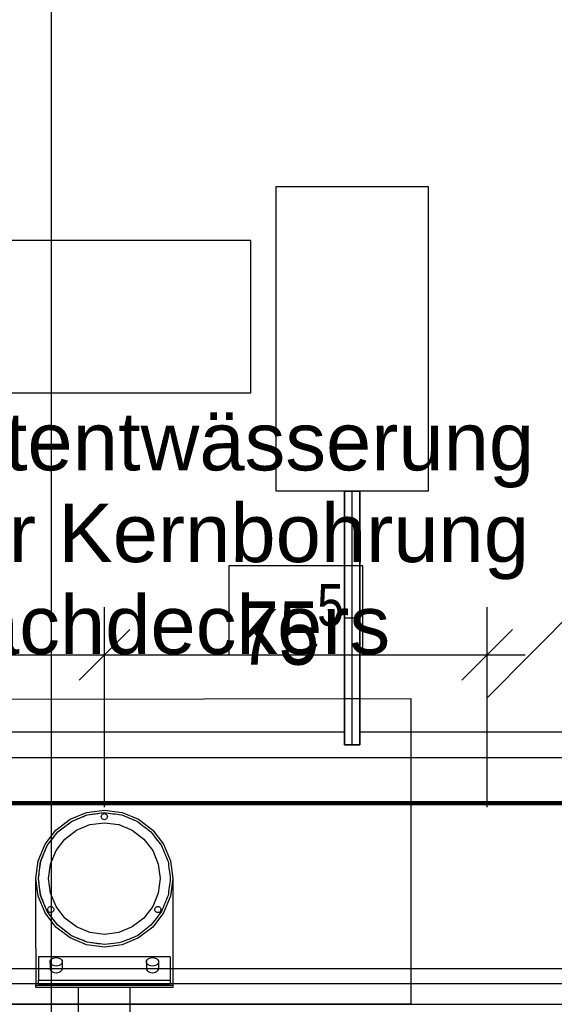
# Model space of a CAD drawing. Header units: metres. Extents: x -2 to 57.6, y -0.5 to 41.5.
# Tile 7 of 41: x 15.4 to 17.5, y 14 to 17.8. Entities that reach past the tile are written whole.
import ezdxf
from ezdxf.enums import TextEntityAlignment as Align

# ---------------------------------------------------------------- set-up
doc = ezdxf.new("R2010")
doc.units = ezdxf.units.M
doc.layers.add('ITB_ELT_Blitzschutz', color=5, linetype='Continuous')
doc.layers.add('ITB_XXX_xRef', color=251, linetype='Continuous')
doc.styles.add('ARIAL', font='txt', dxfattribs={"height": 0.2})
doc.styles.add('ARIAL NARROW', font='txt', dxfattribs={"height": 0.2})

# ---------------------------------------------------------------- blocks, each defined once
blk = doc.blocks.new('ITB_1003-ID-102-8-535-128')
at = {"layer": 'ITB_XXX_xRef', "lineweight": 25}
for p, q in [((212.7242, 163.6022), (219.3238, 170.2563)), ((211.0055, 166.8075), (211.0055, 157.2264)), ((211.8933, 165.6184), (212.4933, 165.6184)), ((211.8933, 164.4184), (211.8933, 165.6184)), ((212.4933, 165.6184), (212.4933, 164.4184)), ((211.7931, 165.4056), (210.5931, 165.4056)), ((211.7931, 164.8056), (211.7931, 165.4056)), ((210.5931, 164.8056), (211.7931, 164.8056)), ((211.7067, 164.1235), (211.7067, 163.7735)), ((211.2164, 163.1735), (211.2164, 163.961)), ((212.725, 163.1735), (212.725, 163.961)), ((211.3164, 163.8735), (211.1164, 163.6735)), ((212.625, 163.6735), (212.825, 163.8735)), ((210.0158, 163.7735), (211.2164, 163.7735)), ((212.725, 163.7735), (212.875, 163.7735)), ((212.4242, 163.6015), (212.4251, 162.3963)), ((222.8215, 163.4684), (209.5233, 163.4684)), ((209.5233, 163.3684), (222.8215, 163.3684)), ((211.0807, 163.1255), (211.1458, 163.1524)), ((211.1458, 163.1524), (211.2157, 163.1616)), ((211.1484, 163.1428), (211.2157, 163.1516)), ((211.1806, 163.147), (211.1913, 163.1484)), ((211.1913, 163.1484), (211.2036, 163.15)), ((211.2036, 163.15), (211.2159, 163.1516)), ((211.2157, 163.1616), (211.2856, 163.1524)), ((211.2157, 163.1516), (211.2158, 163.1516)), ((211.2159, 163.1516), (211.2243, 163.1505)), ((211.2243, 163.1505), (211.2327, 163.1494)), ((211.2327, 163.1494), (211.2411, 163.1483)), ((211.2411, 163.1483), (211.2495, 163.1472)), ((211.2856, 163.1524), (211.3507, 163.1255)), ((211.0248, 163.0826), (211.0807, 163.1255)), ((211.0318, 163.0755), (211.0857, 163.1168)), ((211.0724, 163.1065), (211.0791, 163.1116)), ((211.0791, 163.1116), (211.0859, 163.1168)), ((211.0857, 163.1168), (211.1484, 163.1428)), ((211.0859, 163.1168), (211.0937, 163.1201)), ((211.0937, 163.1201), (211.1016, 163.1233)), ((211.1016, 163.1233), (211.1094, 163.1265)), ((211.1094, 163.1265), (211.1172, 163.1298)), ((211.1172, 163.1298), (211.1251, 163.133)), ((211.1251, 163.133), (211.1329, 163.1363)), ((211.1329, 163.1363), (211.1407, 163.1395)), ((211.1407, 163.1395), (211.1486, 163.1428)), ((211.1486, 163.1428), (211.1593, 163.1442)), ((211.1589, 163.1041), (211.2159, 163.1116)), ((211.1593, 163.1442), (211.1699, 163.1456)), ((211.1699, 163.1456), (211.1806, 163.147)), ((211.2037, 163.1356), (211.2041, 163.1387)), ((211.2041, 163.1325), (211.2037, 163.1356)), ((211.2041, 163.1387), (211.2053, 163.1416)), ((211.2053, 163.1296), (211.2041, 163.1325)), ((211.2053, 163.1416), (211.2072, 163.1441)), ((211.2072, 163.1272), (211.2053, 163.1296)), ((211.2072, 163.1441), (211.2097, 163.146)), ((211.2097, 163.1253), (211.2072, 163.1272)), ((211.2097, 163.146), (211.2126, 163.1472)), ((211.2126, 163.1241), (211.2097, 163.1253)), ((211.2126, 163.1472), (211.2157, 163.1476)), ((211.2157, 163.1236), (211.2126, 163.1241)), ((211.2157, 163.1476), (211.2188, 163.1472)), ((211.2188, 163.1241), (211.2157, 163.1236)), ((211.2159, 163.1116), (211.2728, 163.1041)), ((211.2188, 163.1472), (211.2217, 163.146)), ((211.2217, 163.1253), (211.2188, 163.1241)), ((211.2217, 163.146), (211.2242, 163.1441)), ((211.2242, 163.1272), (211.2217, 163.1253)), ((211.2242, 163.1441), (211.2261, 163.1416)), ((211.2261, 163.1296), (211.2242, 163.1272)), ((211.2261, 163.1416), (211.2273, 163.1387)), ((211.2273, 163.1325), (211.2261, 163.1296)), ((211.2273, 163.1387), (211.2277, 163.1356)), ((211.2277, 163.1356), (211.2273, 163.1325)), ((211.2495, 163.1472), (211.2579, 163.1461)), ((211.2579, 163.1461), (211.2663, 163.145)), ((211.2663, 163.145), (211.2748, 163.1439)), ((211.2748, 163.1439), (211.2832, 163.1428)), ((211.2832, 163.1428), (211.291, 163.1395)), ((211.291, 163.1395), (211.2988, 163.1363)), ((211.2988, 163.1363), (211.3067, 163.133)), ((211.3067, 163.133), (211.3145, 163.1298)), ((211.3145, 163.1298), (211.3224, 163.1265)), ((211.3224, 163.1265), (211.3302, 163.1233)), ((211.3302, 163.1233), (211.338, 163.1201)), ((211.338, 163.1201), (211.3459, 163.1168)), ((211.3459, 163.1168), (211.3526, 163.1116)), ((211.3507, 163.1255), (211.4066, 163.0826)), ((211.3526, 163.1116), (211.3593, 163.1065)), ((210.9819, 163.0266), (211.0248, 163.0826)), ((210.9905, 163.0216), (211.0318, 163.0755)), ((211.0269, 163.0688), (211.032, 163.0755)), ((211.032, 163.0755), (211.0388, 163.0807)), ((211.0388, 163.0807), (211.0455, 163.0858)), ((211.0455, 163.0858), (211.0522, 163.091)), ((211.0522, 163.091), (211.059, 163.0961)), ((211.059, 163.0961), (211.0657, 163.1013)), ((211.0603, 163.0472), (211.1059, 163.0822)), ((211.0657, 163.1013), (211.0724, 163.1065)), ((211.1059, 163.0822), (211.1589, 163.1041)), ((211.2728, 163.1041), (211.3259, 163.0822)), ((211.3259, 163.0822), (211.3714, 163.0472)), ((211.3593, 163.1065), (211.3661, 163.1013)), ((211.3661, 163.1013), (211.3728, 163.0961)), ((211.3728, 163.0961), (211.3795, 163.091)), ((211.3795, 163.091), (211.3863, 163.0858)), ((211.3863, 163.0858), (211.393, 163.0807)), ((211.393, 163.0807), (211.3997, 163.0755)), ((211.3997, 163.0755), (211.4049, 163.0688)), ((211.4066, 163.0826), (211.4495, 163.0266)), ((210.9959, 163.0284), (211.001, 163.0351)), ((211.001, 163.0351), (211.0062, 163.0418)), ((211.0062, 163.0418), (211.0114, 163.0486)), ((211.0114, 163.0486), (211.0165, 163.0553)), ((211.0165, 163.0553), (211.0217, 163.062)), ((211.0217, 163.062), (211.0269, 163.0688)), ((211.0254, 163.0016), (211.0603, 163.0472)), ((211.3714, 163.0472), (211.4064, 163.0016)), ((211.4049, 163.0688), (211.4101, 163.062)), ((211.4101, 163.062), (211.4152, 163.0553)), ((211.4152, 163.0553), (211.4204, 163.0486)), ((211.4204, 163.0486), (211.4256, 163.0418)), ((211.4256, 163.0418), (211.4307, 163.0351)), ((211.4307, 163.0351), (211.4359, 163.0284)), ((210.9549, 162.9615), (210.9819, 163.0266)), ((210.9645, 162.9589), (210.9905, 163.0216)), ((210.9777, 162.9903), (210.981, 162.9981)), ((210.981, 162.9981), (210.9842, 163.006)), ((210.9842, 163.006), (210.9875, 163.0138)), ((210.9875, 163.0138), (210.9907, 163.0216)), ((210.9907, 163.0216), (210.9959, 163.0284)), ((211.0034, 162.9486), (211.0254, 163.0016)), ((211.4064, 163.0016), (211.4284, 162.9486)), ((211.4359, 163.0284), (211.441, 163.0216)), ((211.441, 163.0216), (211.4443, 163.0138)), ((211.4443, 163.0138), (211.4475, 163.006)), ((211.4475, 163.006), (211.4508, 162.9981)), ((211.4495, 163.0266), (211.4765, 162.9615)), ((211.4508, 162.9981), (211.454, 162.9903)), ((210.9457, 162.8916), (210.9549, 162.9615)), ((210.9557, 162.8916), (210.9645, 162.9589)), ((210.9636, 162.9505), (210.9647, 162.9589)), ((210.9647, 162.9589), (210.968, 162.9668)), ((210.968, 162.9668), (210.9712, 162.9746)), ((210.9712, 162.9746), (210.9745, 162.9825)), ((210.9745, 162.9825), (210.9777, 162.9903)), ((211.454, 162.9903), (211.4573, 162.9825)), ((211.4573, 162.9825), (211.4605, 162.9746)), ((211.4605, 162.9746), (211.4638, 162.9668)), ((211.4638, 162.9668), (211.467, 162.9589)), ((211.467, 162.9589), (211.4681, 162.9505)), ((211.4765, 162.9615), (211.4857, 162.8916)), ((210.9581, 162.9085), (210.9592, 162.9169)), ((210.9592, 162.9169), (210.9603, 162.9253)), ((210.9603, 162.9253), (210.9614, 162.9337)), ((210.9614, 162.9337), (210.9625, 162.9421)), ((210.9625, 162.9421), (210.9636, 162.9505)), ((210.9959, 162.8916), (211.0034, 162.9486)), ((211.4284, 162.9486), (211.4359, 162.8916)), ((211.4681, 162.9505), (211.4692, 162.9421)), ((211.4692, 162.9421), (211.4703, 162.9337)), ((211.4703, 162.9337), (211.4714, 162.9253)), ((211.4714, 162.9253), (211.4726, 162.9169)), ((211.4726, 162.9169), (211.4737, 162.9085)), ((210.9549, 162.8218), (210.9457, 162.8916)), ((210.9457, 162.6166), (210.9457, 162.8916)), ((210.9645, 162.8243), (210.9557, 162.8916)), ((210.9559, 162.8916), (210.957, 162.9001)), ((210.957, 162.8832), (210.9559, 162.8916)), ((210.957, 162.9001), (210.9581, 162.9085)), ((210.9581, 162.8748), (210.957, 162.8832)), ((211.0034, 162.8347), (210.9959, 162.8916)), ((211.4359, 162.8916), (211.4284, 162.8347)), ((211.4737, 162.9085), (211.4748, 162.9001)), ((211.4748, 162.8832), (211.4737, 162.8748)), ((211.4748, 162.9001), (211.4759, 162.8916)), ((211.4759, 162.8916), (211.4748, 162.8832)), ((211.4857, 162.8916), (211.4765, 162.8218)), ((211.4857, 162.8916), (211.4857, 162.6166)), ((210.9592, 162.8664), (210.9581, 162.8748)), ((210.9603, 162.858), (210.9592, 162.8664)), ((210.9614, 162.8496), (210.9603, 162.858)), ((210.9625, 162.8412), (210.9614, 162.8496)), ((210.9636, 162.8328), (210.9625, 162.8412)), ((211.4692, 162.8412), (211.4681, 162.8328)), ((211.4703, 162.8496), (211.4692, 162.8412)), ((211.4714, 162.858), (211.4703, 162.8496)), ((211.4726, 162.8664), (211.4714, 162.858)), ((211.4737, 162.8748), (211.4726, 162.8664)), ((210.9819, 162.7566), (210.9549, 162.8218)), ((210.9647, 162.8243), (210.9636, 162.8328)), ((210.9905, 162.7616), (210.9645, 162.8243)), ((210.968, 162.8165), (210.9647, 162.8243)), ((210.9712, 162.8087), (210.968, 162.8165)), ((210.9745, 162.8008), (210.9712, 162.8087)), ((210.9777, 162.793), (210.9745, 162.8008)), ((211.0254, 162.7816), (211.0034, 162.8347)), ((211.4284, 162.8347), (211.4064, 162.7816)), ((211.4765, 162.8218), (211.4495, 162.7566)), ((211.4573, 162.8008), (211.454, 162.793)), ((211.4605, 162.8087), (211.4573, 162.8008)), ((211.4638, 162.8165), (211.4605, 162.8087)), ((211.467, 162.8243), (211.4638, 162.8165)), ((211.4681, 162.8328), (211.467, 162.8243)), ((210.981, 162.7852), (210.9777, 162.793)), ((210.9842, 162.7773), (210.981, 162.7852)), ((210.9875, 162.7695), (210.9842, 162.7773)), ((210.9907, 162.7616), (210.9875, 162.7695)), ((211.0318, 162.7078), (210.9905, 162.7616)), ((210.9959, 162.7549), (210.9907, 162.7616)), ((210.9924, 162.7696), (210.9928, 162.7727)), ((210.9928, 162.7665), (210.9924, 162.7696)), ((210.9928, 162.7727), (210.994, 162.7756)), ((210.994, 162.7636), (210.9928, 162.7665)), ((210.994, 162.7756), (210.9959, 162.7781)), ((210.9959, 162.7612), (210.994, 162.7636)), ((210.9959, 162.7781), (210.9984, 162.78)), ((210.9984, 162.7593), (210.9959, 162.7612)), ((210.9984, 162.78), (211.0013, 162.7812)), ((211.0013, 162.7812), (211.0044, 162.7816)), ((211.0044, 162.7816), (211.0075, 162.7812)), ((211.0075, 162.7812), (211.0104, 162.78)), ((211.0104, 162.78), (211.0129, 162.7781)), ((211.0129, 162.7612), (211.0104, 162.7593)), ((211.0129, 162.7781), (211.0148, 162.7756)), ((211.0148, 162.7636), (211.0129, 162.7612)), ((211.0148, 162.7756), (211.016, 162.7727)), ((211.016, 162.7665), (211.0148, 162.7636)), ((211.016, 162.7727), (211.0164, 162.7696)), ((211.0164, 162.7696), (211.016, 162.7665)), ((211.0603, 162.7361), (211.0254, 162.7816)), ((211.4064, 162.7816), (211.3714, 162.7361)), ((211.415, 162.7696), (211.4154, 162.7727)), ((211.4154, 162.7665), (211.415, 162.7696)), ((211.4154, 162.7727), (211.4166, 162.7756)), ((211.4166, 162.7636), (211.4154, 162.7665)), ((211.4166, 162.7756), (211.4185, 162.7781)), ((211.4185, 162.7612), (211.4166, 162.7636)), ((211.4185, 162.7781), (211.421, 162.78)), ((211.421, 162.7593), (211.4185, 162.7612)), ((211.421, 162.78), (211.4239, 162.7812)), ((211.4239, 162.7812), (211.427, 162.7816)), ((211.427, 162.7816), (211.4301, 162.7812)), ((211.4301, 162.7812), (211.433, 162.78)), ((211.433, 162.78), (211.4355, 162.7781)), ((211.4355, 162.7612), (211.433, 162.7593)), ((211.4355, 162.7781), (211.4374, 162.7756)), ((211.4374, 162.7636), (211.4355, 162.7612)), ((211.441, 162.7616), (211.4359, 162.7549)), ((211.4374, 162.7756), (211.4386, 162.7727)), ((211.4386, 162.7665), (211.4374, 162.7636)), ((211.4386, 162.7727), (211.439, 162.7696)), ((211.439, 162.7696), (211.4386, 162.7665)), ((211.4443, 162.7695), (211.441, 162.7616)), ((211.4475, 162.7773), (211.4443, 162.7695)), ((211.4508, 162.7852), (211.4475, 162.7773)), ((211.454, 162.793), (211.4508, 162.7852)), ((211.0248, 162.7007), (210.9819, 162.7566)), ((211.001, 162.7482), (210.9959, 162.7549)), ((211.0013, 162.7581), (210.9984, 162.7593)), ((211.0062, 162.7414), (211.001, 162.7482)), ((211.0044, 162.7576), (211.0013, 162.7581)), ((211.0075, 162.7581), (211.0044, 162.7576)), ((211.0114, 162.7347), (211.0062, 162.7414)), ((211.0104, 162.7593), (211.0075, 162.7581)), ((211.0165, 162.728), (211.0114, 162.7347)), ((211.0217, 162.7213), (211.0165, 162.728)), ((211.0269, 162.7145), (211.0217, 162.7213)), ((211.1059, 162.7011), (211.0603, 162.7361)), ((211.3714, 162.7361), (211.3259, 162.7011)), ((211.4101, 162.7213), (211.4049, 162.7145)), ((211.4495, 162.7566), (211.4066, 162.7007)), ((211.4152, 162.728), (211.4101, 162.7213)), ((211.4204, 162.7347), (211.4152, 162.728)), ((211.4256, 162.7414), (211.4204, 162.7347)), ((211.4239, 162.7581), (211.421, 162.7593)), ((211.427, 162.7576), (211.4239, 162.7581)), ((211.4307, 162.7482), (211.4256, 162.7414)), ((211.4301, 162.7581), (211.427, 162.7576)), ((211.433, 162.7593), (211.4301, 162.7581)), ((211.4359, 162.7549), (211.4307, 162.7482)), ((211.0807, 162.6578), (211.0248, 162.7007)), ((211.032, 162.7078), (211.0269, 162.7145)), ((211.0857, 162.6665), (211.0318, 162.7078)), ((211.0388, 162.7026), (211.032, 162.7078)), ((211.0455, 162.6975), (211.0388, 162.7026)), ((211.0522, 162.6923), (211.0455, 162.6975)), ((211.059, 162.6871), (211.0522, 162.6923)), ((211.0657, 162.682), (211.059, 162.6871)), ((211.1589, 162.6791), (211.1059, 162.7011)), ((211.3259, 162.7011), (211.2728, 162.6791)), ((211.4066, 162.7007), (211.3507, 162.6578)), ((211.3728, 162.6871), (211.3661, 162.682)), ((211.3795, 162.6923), (211.3728, 162.6871)), ((211.3863, 162.6975), (211.3795, 162.6923)), ((211.393, 162.7026), (211.3863, 162.6975)), ((211.3997, 162.7078), (211.393, 162.7026)), ((211.4049, 162.7145), (211.3997, 162.7078)), ((211.0724, 162.6768), (211.0657, 162.682)), ((211.0791, 162.6716), (211.0724, 162.6768)), ((211.0859, 162.6665), (211.0791, 162.6716)), ((211.1458, 162.6308), (211.0807, 162.6578)), ((211.1484, 162.6405), (211.0857, 162.6665)), ((211.0937, 162.6632), (211.0859, 162.6665)), ((211.1016, 162.66), (211.0937, 162.6632)), ((211.1094, 162.6567), (211.1016, 162.66)), ((211.1172, 162.6535), (211.1094, 162.6567)), ((211.1251, 162.6502), (211.1172, 162.6535)), ((211.1329, 162.647), (211.1251, 162.6502)), ((211.1407, 162.6437), (211.1329, 162.647)), ((211.1486, 162.6405), (211.1407, 162.6437)), ((211.2159, 162.6716), (211.1589, 162.6791)), ((211.2728, 162.6791), (211.2159, 162.6716)), ((211.291, 162.6437), (211.2832, 162.6405)), ((211.3507, 162.6578), (211.2856, 162.6308)), ((211.2988, 162.647), (211.291, 162.6437)), ((211.3067, 162.6502), (211.2988, 162.647)), ((211.3145, 162.6535), (211.3067, 162.6502)), ((211.3224, 162.6567), (211.3145, 162.6535)), ((211.3302, 162.66), (211.3224, 162.6567)), ((211.338, 162.6632), (211.3302, 162.66)), ((211.3459, 162.6665), (211.338, 162.6632)), ((211.3526, 162.6716), (211.3459, 162.6665)), ((211.3593, 162.6768), (211.3526, 162.6716)), ((211.3661, 162.682), (211.3593, 162.6768)), ((210.9457, 162.6166), (210.9457, 162.4716)), ((211.2157, 162.6216), (211.1458, 162.6308)), ((211.2157, 162.6316), (211.1484, 162.6405)), ((211.157, 162.6394), (211.1486, 162.6405)), ((211.1654, 162.6383), (211.157, 162.6394)), ((211.1738, 162.6372), (211.1654, 162.6383)), ((211.1822, 162.6361), (211.1738, 162.6372)), ((211.1906, 162.635), (211.1822, 162.6361)), ((211.1991, 162.6339), (211.1906, 162.635)), ((211.2075, 162.6327), (211.1991, 162.6339)), ((211.2159, 162.6316), (211.2075, 162.6327)), ((211.2158, 162.6317), (211.2157, 162.6316)), ((211.2856, 162.6308), (211.2157, 162.6216)), ((211.2282, 162.6333), (211.2159, 162.6316)), ((211.2405, 162.6349), (211.2282, 162.6333)), ((211.2512, 162.6363), (211.2405, 162.6349)), ((211.2618, 162.6377), (211.2512, 162.6363)), ((211.2725, 162.6391), (211.2618, 162.6377)), ((211.2832, 162.6405), (211.2725, 162.6391)), ((211.4857, 162.6166), (211.4857, 162.4716)), ((211.4757, 162.5834), (210.9557, 162.5834)), ((210.9557, 162.5834), (210.9557, 162.4914)), ((211.0017, 162.5636), (211.0025, 162.568)), ((211.0025, 162.568), (211.0049, 162.572)), ((211.0049, 162.572), (211.0087, 162.5756)), ((211.0087, 162.5756), (211.0137, 162.5783)), ((211.0137, 162.5783), (211.0195, 162.58)), ((211.0195, 162.58), (211.0257, 162.5805)), ((211.0257, 162.5805), (211.0319, 162.58)), ((211.0319, 162.58), (211.0377, 162.5783)), ((211.0377, 162.5783), (211.0426, 162.5756)), ((211.0426, 162.5756), (211.0465, 162.572)), ((211.0465, 162.572), (211.0489, 162.568)), ((211.0489, 162.568), (211.0497, 162.5636)), ((211.3817, 162.5636), (211.3825, 162.568)), ((211.3825, 162.568), (211.3849, 162.572)), ((211.3849, 162.572), (211.3887, 162.5756)), ((211.3887, 162.5756), (211.3937, 162.5783)), ((211.3937, 162.5783), (211.3995, 162.58)), ((211.3995, 162.58), (211.4057, 162.5805)), ((211.4057, 162.5805), (211.4119, 162.58)), ((211.4119, 162.58), (211.4177, 162.5783)), ((211.4177, 162.5783), (211.4226, 162.5756)), ((211.4226, 162.5756), (211.4265, 162.572)), ((211.4265, 162.572), (211.4289, 162.568)), ((211.4289, 162.568), (211.4297, 162.5636)), ((211.4757, 162.5834), (211.4757, 162.4914)), ((223.8037, 162.5363), (209.1112, 162.5363)), ((211.0025, 162.5592), (211.0017, 162.5636)), ((211.0017, 162.5636), (211.0017, 162.5374)), ((211.0017, 162.5374), (211.0025, 162.533)), ((211.0049, 162.5551), (211.0025, 162.5592)), ((211.0025, 162.533), (211.0049, 162.5289)), ((211.0087, 162.5516), (211.0049, 162.5551)), ((211.0049, 162.5289), (211.0087, 162.5254)), ((211.0137, 162.5489), (211.0087, 162.5516)), ((211.0195, 162.5472), (211.0137, 162.5489)), ((211.0257, 162.5466), (211.0195, 162.5472)), ((211.0319, 162.5472), (211.0257, 162.5466)), ((211.0377, 162.5489), (211.0319, 162.5472)), ((211.0426, 162.5516), (211.0377, 162.5489)), ((211.0465, 162.5551), (211.0426, 162.5516)), ((211.0426, 162.5254), (211.0465, 162.5289)), ((211.0489, 162.5592), (211.0465, 162.5551)), ((211.0465, 162.5289), (211.0489, 162.533)), ((211.0497, 162.5636), (211.0489, 162.5592)), ((211.0489, 162.533), (211.0497, 162.5374)), ((211.0497, 162.5636), (211.0497, 162.5374)), ((211.3825, 162.5592), (211.3817, 162.5636)), ((211.3817, 162.5636), (211.3817, 162.5374)), ((211.3817, 162.5374), (211.3825, 162.533)), ((211.3849, 162.5551), (211.3825, 162.5592)), ((211.3825, 162.533), (211.3849, 162.5289)), ((211.3887, 162.5516), (211.3849, 162.5551)), ((211.3849, 162.5289), (211.3887, 162.5254)), ((211.3937, 162.5489), (211.3887, 162.5516)), ((211.3995, 162.5472), (211.3937, 162.5489)), ((211.4057, 162.5466), (211.3995, 162.5472)), ((211.4119, 162.5472), (211.4057, 162.5466)), ((211.4177, 162.5489), (211.4119, 162.5472)), ((211.4226, 162.5516), (211.4177, 162.5489)), ((211.4265, 162.5551), (211.4226, 162.5516)), ((211.4226, 162.5254), (211.4265, 162.5289)), ((211.4289, 162.5592), (211.4265, 162.5551)), ((211.4265, 162.5289), (211.4289, 162.533)), ((211.4297, 162.5636), (211.4289, 162.5592)), ((211.4289, 162.533), (211.4297, 162.5374)), ((211.4297, 162.5636), (211.4297, 162.5374)), ((210.9557, 162.4752), (210.9557, 162.4914)), ((210.9557, 162.4914), (211.4757, 162.4914)), ((211.0087, 162.5254), (211.0137, 162.5227)), ((211.0137, 162.5227), (211.0195, 162.521)), ((211.0195, 162.521), (211.0257, 162.5204)), ((211.0257, 162.5204), (211.0319, 162.521)), ((211.0319, 162.521), (211.0377, 162.5227)), ((211.0377, 162.5227), (211.0426, 162.5254)), ((211.3887, 162.5254), (211.3937, 162.5227)), ((211.3937, 162.5227), (211.3995, 162.521)), ((211.3995, 162.521), (211.4057, 162.5204)), ((211.4057, 162.5204), (211.4119, 162.521)), ((211.4119, 162.521), (211.4177, 162.5227)), ((211.4177, 162.5227), (211.4226, 162.5254)), ((211.4757, 162.4914), (211.4757, 162.4752)), ((222.9415, 162.4763), (209.0512, 162.4763)), ((210.9457, 162.4631), (210.9457, 162.4716)), ((210.9457, 162.4716), (211.4857, 162.4716)), ((211.4857, 162.4631), (210.9457, 162.4631)), ((211.4757, 162.4752), (210.9557, 162.4752)), ((211.1146, 161.9609), (211.1139, 162.4631)), ((211.3168, 161.9644), (211.3175, 162.4631)), ((211.4857, 162.4716), (211.4857, 162.4631)), ((208.9712, 162.3963), (223.1815, 162.3963)), ((212.4251, 162.3963), (208.9712, 162.3963))]:
    blk.add_line(p, q, dxfattribs=at)
for s, height, style, p, p2 in [('+Notespeier', 0.23, 'ARIAL', (209.2058, 164.1383), (210.9456, 164.1383)), ('75', 0.25, 'ARIAL NARROW', (211.7436, 163.7344), (212.0625, 163.7344))]:
    blk.add_text(s, height=height, dxfattribs=dict(at, style=style)).set_placement(p, p2, align=Align.FIT)
at = {"lineweight": 25}
blk.add_wipeout([(212.1933, 163.4184), (212.2233, 163.4184), (212.2233, 163.9184), (212.1633, 163.9184), (212.1633, 163.4184)], dxfattribs=at).dxf.layer = 'ITB_XXX_xRef'
at = {"layer": 'ITB_XXX_xRef', "lineweight": 25}
for p, q in [((212.2233, 163.9184), (212.1633, 163.9184)), ((212.1633, 163.9184), (212.1633, 163.4184)), ((212.2233, 163.4184), (212.2233, 163.9184)), ((211.2164, 163.7735), (212.725, 163.7735)), ((211.7067, 163.7735), (212.2348, 163.7735)), ((208.9712, 163.5944), (212.4242, 163.6015)), ((212.1633, 163.4184), (212.1933, 163.4184)), ((212.1933, 163.4184), (212.1633, 163.4184)), ((212.1933, 163.4184), (212.2233, 163.4184)), ((212.2233, 163.4184), (212.1933, 163.4184))]:
    blk.add_line(p, q, dxfattribs=at)
at = {"lineweight": 25}
blk.add_wipeout([(212.1933, 164.4184), (212.1633, 164.4184), (212.1633, 163.9184), (212.2233, 163.9184), (212.2233, 164.4184)], dxfattribs=at).dxf.layer = 'ITB_XXX_xRef'
at = {"layer": 'ITB_XXX_xRef', "lineweight": 25}
for p, q in [((212.4933, 164.4184), (211.8933, 164.4184)), ((212.1933, 164.4184), (212.1633, 164.4184)), ((212.1633, 164.4184), (212.1633, 163.9184)), ((212.1633, 163.9184), (212.1633, 164.4184)), ((212.1633, 164.4184), (212.1933, 164.4184)), ((212.2233, 164.4184), (212.1933, 164.4184)), ((212.1933, 163.4184), (212.1933, 164.4184)), ((212.1933, 164.4184), (212.2233, 164.4184)), ((212.2233, 163.9184), (212.2233, 164.4184)), ((212.2233, 164.4184), (212.2233, 163.9184)), ((212.2348, 164.1235), (211.7067, 164.1235)), ((212.2348, 163.7735), (212.2348, 164.1235)), ((212.1633, 163.9184), (212.2233, 163.9184)), ((212.1633, 163.4184), (212.1633, 163.9184)), ((212.2233, 163.9184), (212.2233, 163.4184))]:
    blk.add_line(p, q, dxfattribs=at)
for s, height, style, p, p2 in [('Hauptentwässerung', 0.23, 'ARIAL', (210.0559, 164.4997), (212.9109, 164.4997)), ('Kernbohrung', 0.23, 'ARIAL', (211.0348, 164.1383), (212.8907, 164.1383)), ('5', 0.165, 'ARIAL NARROW', (212.055, 163.8869), (212.1602, 163.8869)), ('n.A. des Dachdeckers', 0.23, 'ARIAL', (209.2026, 163.7768), (212.343, 163.7768))]:
    blk.add_text(s, height=height, dxfattribs=dict(at, style=style)).set_placement(p, p2, align=Align.FIT)

msp = doc.modelspace()

# ---------------------------------------------------------------- block references
at = {"layer": 'ITB_XXX_xRef', "lineweight": 25}
msp.add_blockref('ITB_1003-ID-102-8-535-128', (-195.4999, -148.4381), dxfattribs=at)

# ---------------------------------------------------------------- next in the draw order: linework, layer by layer
at = {"layer": 'ITB_ELT_Blitzschutz', "color": 5, "lineweight": 100}
msp.add_line((18.0684, 14.7503), (13.8836, 14.7503), dxfattribs=at)

doc.saveas('drawing.dxf')
